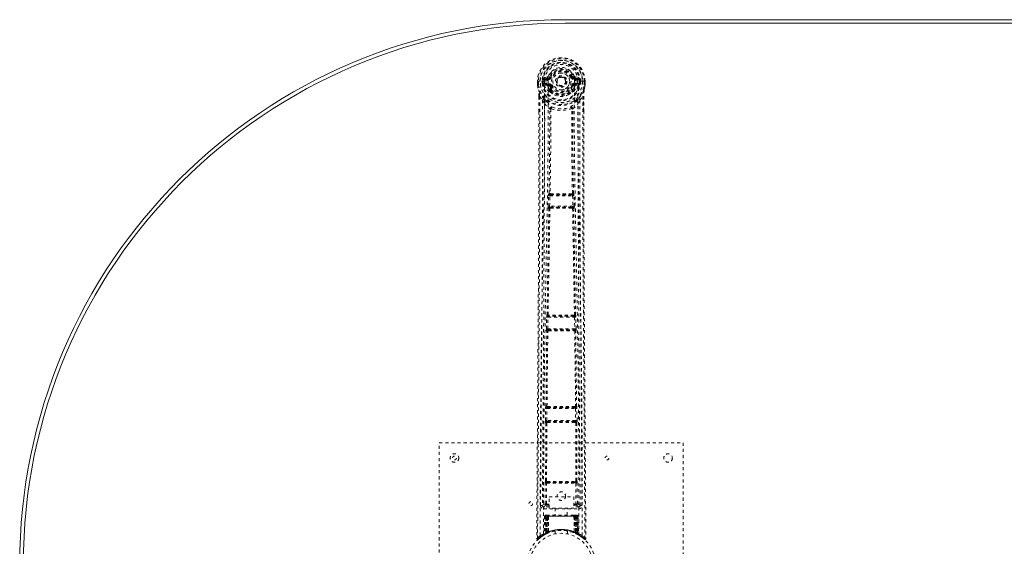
# Model space of a CAD drawing. Header units: inches. Extents: x 10.3 to 81.8, y 19.7 to 55.5.
# Tile 2 of 4: x 10.3 to 42.6, y 38.2 to 55.5. Entities that reach past the tile are written whole.
import ezdxf

# ---------------------------------------------------------------- set-up
doc = ezdxf.new("R2010")
doc.units = ezdxf.units.IN
doc.header["$MEASUREMENT"] = 0
doc.linetypes.add('SLD-Dashed', pattern=[0.075, 0.05, -0.025])
doc.linetypes.add('SLD-Solid', pattern=[0])

msp = doc.modelspace()

# ---------------------------------------------------------------- linework, layer by layer
at = {"color": 7, "linetype": 'SLD-Solid', "lineweight": 15}
for p, q in [((28.177, 55.462), (63.927, 55.462)), ((63.927, 55.344), (28.177, 55.344)), ((28.177, 55.344), (63.927, 55.344))]:
    msp.add_line(p, q, dxfattribs=at)
at = {"color": 7, "linetype": 'SLD-Dashed', "lineweight": 0}
for p, q in [((27.595, 53.587), (27.476, 53.563)), ((27.683, 53.591), (27.628, 53.614)), ((27.683, 53.591), (27.705, 53.582)), ((28.398, 53.582), (28.42, 53.591)), ((28.627, 53.563), (28.508, 53.587)), ((27.272, 53.442), (27.273, 53.324)), ((27.272, 53.441), (27.273, 53.324)), ((27.276, 53.441), (27.272, 53.441)), ((27.273, 53.324), (27.273, 53.32)), ((27.329, 53.441), (27.276, 53.441)), ((27.302, 53.441), (27.302, 53.324)), ((27.352, 53.441), (27.329, 53.441)), ((27.355, 53.441), (27.352, 53.441)), ((27.503, 53.441), (27.355, 53.441)), ((27.423, 53.368), (27.423, 53.441)), ((27.453, 53.369), (27.423, 53.368)), ((27.423, 53.368), (27.423, 53.368)), ((27.458, 53.441), (27.453, 53.441)), ((27.453, 53.441), (27.453, 53.37)), ((27.453, 53.369), (27.459, 53.35)), ((27.459, 53.364), (27.458, 53.441)), ((27.459, 53.35), (27.459, 53.364)), ((27.465, 53.326), (27.468, 53.323)), ((27.478, 53.312), (27.468, 53.323)), ((27.478, 53.312), (27.593, 53.291)), ((27.494, 53.375), (27.494, 53.345)), ((27.494, 53.375), (27.623, 53.375)), ((27.623, 53.32), (27.494, 53.345)), ((27.494, 53.345), (27.623, 53.345)), ((27.506, 53.527), (27.623, 53.548)), ((27.506, 53.527), (27.506, 53.497)), ((27.623, 53.527), (27.506, 53.527)), ((27.623, 53.497), (27.506, 53.497)), ((27.623, 53.548), (27.623, 53.527)), ((27.623, 53.497), (27.623, 53.527)), ((27.623, 53.375), (27.623, 53.345)), ((27.623, 53.32), (27.623, 53.345)), ((27.705, 53.291), (27.678, 53.279)), ((28.208, 53.436), (28.207, 53.421)), ((28.208, 53.445), (28.208, 53.436)), ((28.425, 53.279), (28.398, 53.291)), ((28.48, 53.548), (28.597, 53.527)), ((28.48, 53.548), (28.48, 53.527)), ((28.597, 53.527), (28.48, 53.527)), ((28.48, 53.497), (28.48, 53.527)), ((28.597, 53.497), (28.48, 53.497)), ((28.48, 53.375), (28.48, 53.345)), ((28.48, 53.375), (28.61, 53.375)), ((28.61, 53.345), (28.48, 53.32)), ((28.48, 53.32), (28.48, 53.345)), ((28.48, 53.345), (28.61, 53.345)), ((28.51, 53.291), (28.625, 53.312)), ((28.597, 53.497), (28.597, 53.527)), ((28.748, 53.441), (28.6, 53.441)), ((28.61, 53.345), (28.61, 53.375)), ((28.636, 53.323), (28.625, 53.312)), ((28.625, 53.312), (28.625, 53.312)), ((28.625, 53.312), (28.625, 53.312)), ((28.636, 53.323), (28.638, 53.326)), ((28.65, 53.369), (28.644, 53.35)), ((28.644, 53.35), (28.645, 53.364)), ((28.645, 53.441), (28.65, 53.441)), ((28.645, 53.364), (28.645, 53.441)), ((28.65, 53.369), (28.646, 53.344)), ((28.65, 53.37), (28.65, 53.441)), ((28.68, 53.368), (28.65, 53.369)), ((28.68, 53.441), (28.68, 53.369)), ((28.68, 53.369), (28.68, 53.368)), ((28.751, 53.441), (28.748, 53.441)), ((28.774, 53.441), (28.751, 53.441)), ((28.827, 53.441), (28.774, 53.441)), ((28.801, 53.324), (28.802, 53.441)), ((28.831, 53.441), (28.827, 53.441)), ((28.831, 53.441), (28.83, 53.324)), ((28.83, 53.32), (28.83, 53.324)), ((28.831, 53.324), (28.831, 53.442)), ((27.315, 52.943), (27.315, 52.452)), ((27.345, 52.942), (27.441, 52.827)), ((27.674, 53.133), (27.673, 53.163)), ((27.691, 53.089), (27.68, 53.107)), ((27.697, 53.167), (27.697, 53.137)), ((28.406, 53.137), (28.406, 53.167)), ((28.424, 53.107), (28.412, 53.089)), ((28.429, 53.133), (28.43, 53.163)), ((28.662, 52.827), (28.758, 52.942)), ((28.788, 52.943), (28.788, 52.477)), ((27.441, 52.827), (27.501, 52.715)), ((28.602, 52.715), (28.662, 52.827)), ((27.673, 52.538), (27.673, 52.538)), ((27.71, 52.536), (27.71, 52.535)), ((28.393, 52.535), (28.393, 52.536)), ((28.43, 52.538), (28.431, 52.538)), ((27.635, 49.687), (27.636, 49.715)), ((27.652, 49.763), (27.648, 49.762)), ((27.692, 49.715), (27.696, 49.716)), ((28.411, 49.715), (27.692, 49.715)), ((28.407, 49.716), (28.411, 49.715)), ((28.455, 49.762), (28.451, 49.763)), ((28.468, 49.687), (28.467, 49.715)), ((27.624, 49.344), (27.635, 49.687)), ((27.669, 49.343), (27.679, 49.685)), ((27.679, 49.685), (28.424, 49.685)), ((28.424, 49.685), (28.434, 49.343)), ((28.479, 49.344), (28.468, 49.687)), ((27.644, 49.265), (27.632, 49.27)), ((28.434, 49.343), (27.669, 49.343)), ((27.689, 49.309), (27.677, 49.313)), ((27.677, 49.313), (28.427, 49.313)), ((28.427, 49.313), (28.415, 49.309)), ((28.459, 49.265), (28.471, 49.27)), ((27.565, 45.325), (27.573, 45.706)), ((27.573, 45.706), (27.574, 45.734)), ((27.585, 45.782), (27.583, 45.781)), ((27.609, 45.324), (27.618, 45.705)), ((27.618, 45.705), (28.485, 45.705)), ((27.627, 45.735), (27.63, 45.736)), ((28.476, 45.735), (27.627, 45.735)), ((28.473, 45.736), (28.476, 45.735)), ((28.485, 45.705), (28.494, 45.324)), ((28.52, 45.781), (28.518, 45.782)), ((28.53, 45.706), (28.529, 45.734)), ((28.538, 45.325), (28.53, 45.706)), ((27.571, 45.25), (27.577, 45.247)), ((28.494, 45.324), (27.609, 45.324)), ((27.622, 45.291), (27.616, 45.294)), ((27.616, 45.294), (28.487, 45.294)), ((27.627, 45.262), (27.627, 45.262)), ((28.476, 45.262), (28.476, 45.262)), ((28.487, 45.294), (28.481, 45.291)), ((28.526, 45.247), (28.532, 45.25)), ((27.534, 42.315), (27.539, 42.714)), ((27.539, 42.714), (27.54, 42.742)), ((27.55, 42.79), (27.548, 42.789)), ((27.579, 42.315), (27.584, 42.713)), ((27.584, 42.713), (28.519, 42.713)), ((27.592, 42.743), (27.595, 42.744)), ((28.511, 42.743), (27.592, 42.743)), ((28.508, 42.744), (28.511, 42.743)), ((28.519, 42.713), (28.524, 42.315)), ((28.555, 42.789), (28.553, 42.79)), ((28.564, 42.714), (28.563, 42.742)), ((28.569, 42.315), (28.564, 42.714)), ((28.524, 42.315), (27.579, 42.315)), ((27.591, 42.283), (27.586, 42.285)), ((27.586, 42.285), (28.517, 42.285)), ((28.517, 42.285), (28.513, 42.283)), ((27.537, 40.333), (27.546, 42.238)), ((27.541, 42.24), (27.546, 42.238)), ((27.57, 40.334), (27.579, 42.239)), ((27.595, 42.253), (27.596, 42.253)), ((28.508, 42.253), (28.508, 42.253)), ((28.524, 42.239), (28.533, 40.334)), ((28.557, 42.238), (28.562, 42.24)), ((28.566, 40.333), (28.557, 42.238)), ((24.052, 33.587), (24.052, 41.587)), ((24.052, 41.587), (32.052, 41.587)), ((32.052, 41.587), (32.052, 33.587)), ((27.525, 39.584), (27.528, 40.258)), ((27.537, 40.333), (27.536, 40.332)), ((27.569, 39.584), (27.572, 40.257)), ((27.572, 40.257), (28.531, 40.257)), ((27.58, 40.287), (27.581, 40.288)), ((27.58, 40.287), (28.523, 40.287)), ((28.522, 40.288), (28.523, 40.287)), ((28.531, 40.257), (28.534, 39.584)), ((28.567, 40.332), (28.566, 40.333)), ((28.579, 39.584), (28.575, 40.258)), ((27.655, 39.817), (28.467, 39.817)), ((27.655, 39.445), (27.655, 39.817)), ((28.467, 39.817), (28.467, 39.445)), ((27.433, 39.531), (27.433, 39.529)), ((27.433, 39.529), (27.433, 39.519)), ((27.477, 39.481), (27.477, 39.421)), ((27.655, 39.481), (27.477, 39.481)), ((27.477, 39.421), (28.626, 39.421)), ((27.585, 39.569), (27.585, 39.539)), ((27.585, 39.569), (27.655, 39.569)), ((27.585, 39.539), (27.655, 39.539)), ((28.467, 39.445), (27.655, 39.445)), ((27.857, 39.445), (27.857, 39.212)), ((28.247, 39.212), (28.247, 39.445)), ((28.467, 39.569), (28.518, 39.569)), ((28.467, 39.539), (28.518, 39.539)), ((28.626, 39.481), (28.467, 39.481)), ((28.518, 39.569), (28.518, 39.539)), ((28.579, 39.584), (28.534, 39.584)), ((28.626, 39.421), (28.626, 39.481)), ((28.67, 39.529), (28.671, 39.531)), ((28.67, 39.519), (28.67, 39.529)), ((27.505, 39.183), (27.484, 38.577)), ((27.518, 39.183), (27.497, 38.585)), ((27.518, 39.183), (27.505, 39.183)), ((27.537, 39.183), (27.516, 38.596)), ((27.539, 39.187), (27.517, 38.593)), ((27.603, 39.183), (27.537, 39.183)), ((27.544, 39.183), (27.543, 38.626)), ((27.544, 39.183), (28.559, 39.183)), ((27.545, 38.627), (27.544, 39.183)), ((27.558, 39.212), (27.548, 39.212)), ((27.557, 39.183), (27.557, 38.632)), ((27.558, 39.21), (27.558, 39.183)), ((28.546, 39.183), (27.558, 39.183)), ((27.621, 39.212), (27.567, 39.212)), ((27.576, 38.641), (27.576, 39.183)), ((27.576, 39.183), (28.527, 39.183)), ((27.584, 38.631), (27.603, 39.183)), ((27.605, 39.183), (27.586, 38.632)), ((27.603, 39.183), (27.605, 39.183)), ((27.627, 38.659), (27.633, 39.183)), ((27.635, 39.183), (27.631, 38.661)), ((27.635, 39.183), (27.633, 39.183)), ((27.642, 39.212), (27.635, 39.212)), ((28.468, 39.183), (27.635, 39.183)), ((28.461, 39.212), (27.642, 39.212)), ((28.468, 39.212), (28.461, 39.212)), ((28.473, 38.661), (28.468, 39.183)), ((28.471, 39.183), (28.468, 39.183)), ((28.471, 39.183), (28.476, 38.659)), ((28.537, 39.212), (28.482, 39.212)), ((28.517, 38.632), (28.498, 39.183)), ((28.498, 39.183), (28.5, 39.183)), ((28.5, 39.183), (28.519, 38.631)), ((28.566, 39.183), (28.5, 39.183)), ((28.527, 39.183), (28.528, 38.641)), ((28.527, 39.183), (28.527, 39.183)), ((28.555, 39.212), (28.545, 39.212)), ((28.546, 39.183), (28.546, 38.632)), ((28.559, 39.183), (28.558, 38.627)), ((28.56, 38.626), (28.559, 39.183)), ((28.566, 39.212), (28.566, 39.212)), ((28.587, 38.593), (28.566, 39.187)), ((28.566, 39.183), (28.587, 38.596)), ((28.571, 39.211), (28.568, 39.212)), ((28.585, 39.183), (28.606, 38.585)), ((28.598, 39.183), (28.585, 39.183)), ((28.598, 39.183), (28.619, 38.577)), ((27.245, 38.445), (27.275, 38.445)), ((27.295, 38.423), (27.396, 38.504)), ((27.405, 38.511), (27.508, 38.574)), ((27.469, 38.553), (27.483, 38.561)), ((27.484, 38.577), (27.497, 38.585)), ((27.501, 38.571), (27.567, 38.605)), ((27.516, 38.596), (27.584, 38.631)), ((27.556, 38.6), (27.543, 38.626)), ((27.558, 38.601), (27.545, 38.627)), ((27.567, 38.605), (27.569, 38.606)), ((27.572, 38.607), (27.569, 38.606)), ((27.586, 38.632), (27.584, 38.631)), ((27.587, 38.615), (27.589, 38.615)), ((27.627, 38.659), (27.631, 38.661)), ((27.629, 38.633), (27.634, 38.635)), ((27.852, 38.695), (27.852, 38.598)), ((28.252, 38.598), (28.252, 38.695)), ((28.469, 38.635), (28.473, 38.633)), ((28.473, 38.661), (28.476, 38.659)), ((28.514, 38.615), (28.516, 38.615)), ((28.519, 38.631), (28.517, 38.632)), ((28.519, 38.631), (28.587, 38.596)), ((28.546, 38.632), (28.534, 38.606)), ((28.534, 38.606), (28.536, 38.605)), ((28.536, 38.605), (28.602, 38.571)), ((28.558, 38.627), (28.545, 38.601)), ((28.56, 38.626), (28.547, 38.6)), ((28.606, 38.585), (28.619, 38.577)), ((28.615, 38.565), (28.628, 38.557)), ((28.62, 38.561), (28.634, 38.553))]:
    msp.add_line(p, q, dxfattribs=at)
at = {"color": 7, "linetype": 'SLD-Dashed', "lineweight": 0, "flags": 128}
for points in [[(27.621, 53.465), (27.627, 53.544), (27.65, 53.621), (27.69, 53.691), (27.745, 53.752), (27.811, 53.802), (27.886, 53.838), (27.967, 53.861), (28.052, 53.868), (28.136, 53.861), (28.217, 53.838), (28.292, 53.802), (28.359, 53.752), (28.413, 53.691), (28.453, 53.621), (28.476, 53.544), (28.482, 53.465)], [(27.732, 53.57), (27.727, 53.572), (27.722, 53.574), (27.717, 53.576), (27.713, 53.578), (27.71, 53.58), (27.707, 53.581), (27.706, 53.581), (27.705, 53.582)], [(28.371, 53.57), (28.376, 53.572), (28.381, 53.574), (28.386, 53.576), (28.39, 53.578), (28.393, 53.58), (28.396, 53.581), (28.398, 53.581), (28.398, 53.582)], [(27.272, 53.441), (27.272, 53.441), (27.273, 53.441), (27.275, 53.441), (27.279, 53.441), (27.283, 53.441), (27.289, 53.441), (27.295, 53.441), (27.302, 53.441)], [(27.302, 53.324), (27.296, 53.324), (27.29, 53.324), (27.284, 53.324), (27.28, 53.324), (27.276, 53.324), (27.273, 53.324), (27.272, 53.324), (27.273, 53.324)], [(27.273, 53.324), (27.285, 53.231), (27.301, 53.156)], [(27.273, 53.32), (27.274, 53.32), (27.276, 53.32), (27.279, 53.321), (27.282, 53.321), (27.287, 53.322), (27.292, 53.323), (27.297, 53.324), (27.302, 53.324)], [(27.273, 53.32), (27.285, 53.233), (27.303, 53.146)], [(27.363, 38.539), (27.365, 40.635), (27.376, 42.729), (27.398, 44.822), (27.431, 46.912), (27.454, 48.224), (27.478, 49.533), (27.498, 50.84), (27.508, 52.143), (27.504, 53.441)], [(27.453, 53.369), (27.453, 53.369), (27.453, 53.369)], [(27.459, 53.364), (27.475, 53.372), (27.494, 53.375)], [(27.506, 53.497), (27.483, 53.502), (27.463, 53.515)], [(27.472, 38.595), (27.473, 40.461), (27.483, 42.327), (27.502, 44.192), (27.53, 46.055), (27.557, 47.544), (27.586, 49.03), (27.612, 50.513), (27.626, 51.992), (27.621, 53.465)], [(27.621, 53.268), (27.607, 53.285), (27.593, 53.291)], [(27.673, 53.163), (27.646, 53.209), (27.621, 53.268)], [(27.732, 53.302), (27.727, 53.3), (27.722, 53.298), (27.717, 53.296), (27.713, 53.294), (27.71, 53.293), (27.707, 53.292), (27.706, 53.291), (27.705, 53.291)], [(28.371, 53.302), (28.376, 53.3), (28.381, 53.298), (28.386, 53.296), (28.39, 53.294), (28.393, 53.293), (28.396, 53.292), (28.398, 53.291), (28.398, 53.291)], [(28.377, 53.18), (28.402, 53.224), (28.425, 53.279)], [(28.43, 53.163), (28.457, 53.209), (28.482, 53.268)], [(28.482, 53.465), (28.477, 51.992), (28.492, 50.513), (28.517, 49.03), (28.546, 47.544), (28.574, 46.055), (28.602, 44.192), (28.62, 42.327), (28.63, 40.461), (28.631, 38.595)], [(28.482, 53.268), (28.496, 53.285), (28.51, 53.291)], [(28.74, 38.539), (28.738, 40.635), (28.727, 42.729), (28.705, 44.822), (28.672, 46.912), (28.649, 48.224), (28.625, 49.533), (28.606, 50.84), (28.595, 52.143), (28.599, 53.441)], [(28.64, 53.515), (28.62, 53.502), (28.597, 53.497)], [(28.61, 53.375), (28.628, 53.372), (28.645, 53.364)], [(28.65, 53.441), (28.654, 53.441), (28.661, 53.441), (28.67, 53.441), (28.68, 53.441)], [(28.65, 53.369), (28.65, 53.369), (28.65, 53.369)], [(28.8, 53.146), (28.817, 53.223), (28.83, 53.32)], [(28.83, 53.324), (28.831, 53.324), (28.83, 53.324), (28.827, 53.324), (28.824, 53.324), (28.819, 53.324), (28.813, 53.324), (28.807, 53.324), (28.801, 53.324)], [(28.83, 53.32), (28.829, 53.32), (28.827, 53.32), (28.825, 53.321), (28.821, 53.321), (28.816, 53.322), (28.812, 53.323), (28.806, 53.324), (28.801, 53.324)], [(28.802, 53.441), (28.808, 53.441), (28.814, 53.441), (28.82, 53.441), (28.824, 53.441), (28.828, 53.441), (28.83, 53.441), (28.831, 53.441), (28.831, 53.441)], [(28.83, 53.324), (28.818, 53.231), (28.802, 53.156)], [(27.345, 52.942), (27.347, 52.248), (27.348, 51.52), (27.347, 50.759), (27.346, 49.964), (27.344, 49.18), (27.341, 48.511), (27.338, 47.878), (27.335, 47.204), (27.331, 46.49), (27.33, 46.295), (27.328, 46.097), (27.327, 45.896), (27.326, 45.693), (27.325, 45.577), (27.323, 45.332), (27.322, 45.063), (27.319, 44.631), (27.315, 44.15), (27.312, 43.619), (27.307, 43.039), (27.305, 42.649), (27.302, 42.239), (27.299, 41.833), (27.296, 41.451), (27.293, 41.084), (27.289, 40.464), (27.285, 39.89), (27.281, 39.362), (27.278, 38.881), (27.275, 38.445)], [(27.301, 53.156), (27.301, 53.151), (27.303, 53.146)], [(27.483, 52.867), (27.383, 52.991), (27.303, 53.146)], [(27.315, 52.943), (27.315, 52.943), (27.316, 52.943), (27.319, 52.943), (27.322, 52.942), (27.326, 52.942), (27.332, 52.942), (27.338, 52.942), (27.345, 52.942)], [(27.317, 52.943), (27.318, 52.662), (27.318, 52.451)], [(27.691, 53.089), (27.768, 53.027), (27.82, 52.999)], [(28.283, 52.998), (28.336, 53.027), (28.412, 53.089)], [(28.62, 52.867), (28.72, 52.991), (28.8, 53.146)], [(28.758, 52.942), (28.756, 52.093), (28.755, 51.203), (28.756, 50.274), (28.759, 49.308), (28.762, 48.517), (28.765, 47.887), (28.768, 47.213), (28.772, 46.496), (28.774, 46.299), (28.775, 46.1), (28.776, 45.897), (28.777, 45.693), (28.778, 45.575), (28.78, 45.326), (28.782, 45.054), (28.784, 44.62), (28.788, 44.138), (28.792, 43.609), (28.796, 43.031), (28.798, 42.644), (28.801, 42.237), (28.805, 41.79), (28.808, 41.347), (28.811, 40.931), (28.814, 40.441), (28.818, 39.996), (28.82, 39.596), (28.823, 39.241), (28.825, 38.93), (28.827, 38.665), (28.829, 38.445)], [(28.758, 52.942), (28.765, 52.942), (28.771, 52.942), (28.777, 52.942), (28.781, 52.942), (28.784, 52.943), (28.787, 52.943), (28.788, 52.943), (28.788, 52.943)], [(28.785, 52.477), (28.785, 52.66), (28.786, 52.943)], [(28.8, 53.146), (28.802, 53.151), (28.802, 53.156)], [(27.441, 52.827), (27.442, 51.599), (27.44, 50.368), (27.436, 49.124), (27.43, 47.864), (27.423, 46.65), (27.415, 45.436), (27.414, 45.263), (27.412, 45.086), (27.411, 44.903), (27.41, 44.716), (27.408, 44.524), (27.407, 44.398), (27.406, 44.183), (27.404, 43.941), (27.402, 43.671), (27.4, 43.352), (27.397, 43.001), (27.395, 42.619), (27.392, 42.262), (27.39, 41.943), (27.388, 41.68), (27.386, 41.452), (27.385, 41.257), (27.384, 41.166), (27.383, 41.032), (27.382, 40.899), (27.381, 40.767), (27.38, 40.637), (27.376, 40.069), (27.372, 39.527)], [(27.501, 52.715), (27.497, 49.419), (27.479, 46.122), (27.456, 42.824), (27.432, 39.527)], [(27.501, 52.715), (27.58, 52.621), (27.673, 52.538)], [(27.579, 52.779), (27.588, 52.771), (27.594, 52.764)], [(28.431, 52.538), (28.523, 52.621), (28.602, 52.715)], [(28.509, 52.764), (28.515, 52.771), (28.524, 52.779)], [(28.671, 39.527), (28.647, 42.824), (28.624, 46.122), (28.606, 49.419), (28.602, 52.715)], [(28.731, 39.527), (28.726, 40.155), (28.722, 40.817), (28.72, 41.086), (28.718, 41.293), (28.717, 41.485), (28.715, 41.707), (28.713, 41.966), (28.711, 42.257), (28.709, 42.58), (28.706, 42.93), (28.704, 43.256), (28.702, 43.555), (28.7, 43.829), (28.696, 44.4), (28.691, 45.056), (28.686, 45.713), (28.682, 46.332), (28.678, 47.012), (28.671, 48.163), (28.666, 49.328), (28.662, 50.509), (28.661, 51.671), (28.662, 52.827)], [(27.315, 52.452), (27.314, 49.319), (27.296, 45.695), (27.271, 42.07), (27.245, 38.445)], [(27.652, 49.763), (27.669, 51.148), (27.675, 52.53)], [(27.72, 52.546), (27.716, 52.555), (27.709, 52.562), (27.701, 52.566), (27.693, 52.567), (27.685, 52.564), (27.679, 52.558), (27.675, 52.549), (27.673, 52.538)], [(27.71, 52.535), (27.705, 51.153), (27.687, 49.767)], [(27.72, 52.546), (27.714, 52.542), (27.711, 52.539), (27.71, 52.537), (27.71, 52.536)], [(28.43, 52.538), (28.428, 52.549), (28.424, 52.558), (28.418, 52.564), (28.41, 52.567), (28.402, 52.566), (28.394, 52.562), (28.387, 52.555), (28.383, 52.546)], [(28.393, 52.536), (28.393, 52.537), (28.392, 52.539), (28.389, 52.542), (28.383, 52.546)], [(28.416, 49.767), (28.398, 51.153), (28.393, 52.535)], [(28.451, 49.763), (28.434, 51.148), (28.428, 52.53)], [(28.788, 52.477), (28.789, 49.319), (28.807, 45.695), (28.833, 42.07), (28.859, 38.445)], [(27.687, 49.767), (27.678, 49.761), (27.671, 49.754), (27.667, 49.745), (27.667, 49.737), (27.67, 49.729), (27.677, 49.722), (27.686, 49.718), (27.696, 49.716)], [(27.692, 49.715), (27.692, 49.715), (27.692, 49.715), (27.692, 49.715), (27.69, 49.714), (27.688, 49.713), (27.684, 49.706), (27.681, 49.697), (27.68, 49.691), (27.679, 49.685)], [(28.407, 49.716), (28.417, 49.718), (28.426, 49.722), (28.433, 49.729), (28.436, 49.737), (28.436, 49.745), (28.432, 49.754), (28.425, 49.761), (28.416, 49.767)], [(28.424, 49.685), (28.423, 49.691), (28.422, 49.697), (28.419, 49.706), (28.415, 49.713), (28.411, 49.715), (28.411, 49.715), (28.411, 49.715)], [(27.635, 49.687), (27.637, 49.686), (27.64, 49.686), (27.644, 49.686), (27.65, 49.686), (27.656, 49.686), (27.664, 49.686), (27.671, 49.685), (27.679, 49.685)], [(28.424, 49.685), (28.432, 49.685), (28.44, 49.686), (28.447, 49.686), (28.453, 49.686), (28.459, 49.686), (28.463, 49.686), (28.467, 49.686), (28.468, 49.687)], [(27.585, 45.782), (27.614, 47.525), (27.644, 49.265)], [(27.619, 45.784), (27.649, 47.528), (27.679, 49.269)], [(27.624, 49.344), (27.626, 49.344), (27.629, 49.344), (27.634, 49.344), (27.639, 49.344), (27.646, 49.344), (27.653, 49.344), (27.661, 49.343), (27.669, 49.343)], [(27.689, 49.309), (27.679, 49.308), (27.671, 49.304), (27.665, 49.299), (27.662, 49.293), (27.662, 49.286), (27.666, 49.279), (27.671, 49.273), (27.679, 49.269)], [(27.669, 49.343), (27.668, 49.337), (27.669, 49.332), (27.669, 49.327), (27.67, 49.322), (27.673, 49.316), (27.677, 49.313)], [(28.424, 49.269), (28.432, 49.273), (28.438, 49.279), (28.441, 49.286), (28.441, 49.293), (28.438, 49.299), (28.432, 49.304), (28.424, 49.308), (28.415, 49.309)], [(28.424, 49.269), (28.455, 47.528), (28.484, 45.784)], [(28.427, 49.313), (28.43, 49.316), (28.433, 49.322), (28.434, 49.327), (28.435, 49.332), (28.435, 49.337), (28.434, 49.343)], [(28.434, 49.343), (28.442, 49.343), (28.45, 49.344), (28.457, 49.344), (28.464, 49.344), (28.469, 49.344), (28.474, 49.344), (28.477, 49.344), (28.479, 49.344)], [(28.518, 45.782), (28.489, 47.525), (28.459, 49.265)], [(27.573, 45.706), (27.575, 45.706), (27.578, 45.706), (27.582, 45.705), (27.588, 45.705), (27.594, 45.705), (27.602, 45.705), (27.609, 45.705), (27.618, 45.705)], [(27.619, 45.784), (27.61, 45.779), (27.604, 45.771), (27.6, 45.763), (27.6, 45.755), (27.604, 45.747), (27.61, 45.741), (27.619, 45.737), (27.63, 45.736)], [(28.473, 45.736), (28.484, 45.737), (28.493, 45.741), (28.499, 45.747), (28.503, 45.755), (28.503, 45.763), (28.499, 45.771), (28.493, 45.779), (28.484, 45.784)], [(28.485, 45.705), (28.484, 45.716), (28.482, 45.725), (28.479, 45.732), (28.476, 45.735), (28.476, 45.735)], [(28.485, 45.705), (28.501, 45.705), (28.516, 45.705), (28.526, 45.706), (28.53, 45.706)], [(27.55, 42.79), (27.562, 44.019), (27.577, 45.247)], [(27.565, 45.325), (27.566, 45.324), (27.569, 45.324), (27.574, 45.324), (27.579, 45.324), (27.586, 45.324), (27.593, 45.324), (27.601, 45.324), (27.609, 45.324)], [(27.583, 42.791), (27.595, 44.02), (27.611, 45.249)], [(27.622, 45.291), (27.612, 45.289), (27.604, 45.286), (27.598, 45.281), (27.594, 45.274), (27.594, 45.267), (27.597, 45.26), (27.603, 45.253), (27.611, 45.249)], [(28.492, 45.249), (28.5, 45.253), (28.506, 45.26), (28.509, 45.267), (28.509, 45.274), (28.505, 45.281), (28.499, 45.286), (28.491, 45.289), (28.481, 45.291)], [(28.492, 45.249), (28.508, 44.02), (28.52, 42.791)], [(28.494, 45.324), (28.502, 45.324), (28.51, 45.324), (28.517, 45.324), (28.524, 45.324), (28.529, 45.324), (28.534, 45.324), (28.537, 45.324), (28.538, 45.325)], [(28.553, 42.79), (28.541, 44.019), (28.526, 45.247)], [(27.539, 42.714), (27.541, 42.714), (27.544, 42.714), (27.548, 42.714), (27.554, 42.714), (27.56, 42.714), (27.568, 42.714), (27.576, 42.714), (27.584, 42.713)], [(27.583, 42.791), (27.574, 42.786), (27.568, 42.779), (27.565, 42.771), (27.565, 42.763), (27.569, 42.756), (27.576, 42.75), (27.584, 42.746), (27.595, 42.744)], [(28.508, 42.744), (28.519, 42.746), (28.528, 42.75), (28.534, 42.756), (28.538, 42.763), (28.538, 42.771), (28.535, 42.779), (28.529, 42.786), (28.52, 42.791)], [(28.519, 42.713), (28.535, 42.714), (28.549, 42.714), (28.56, 42.714), (28.564, 42.714)], [(27.534, 42.315), (27.536, 42.315), (27.539, 42.315), (27.543, 42.315), (27.549, 42.315), (27.556, 42.315), (27.563, 42.315), (27.571, 42.315), (27.579, 42.315)], [(27.591, 42.283), (27.581, 42.281), (27.572, 42.278), (27.566, 42.272), (27.563, 42.266), (27.562, 42.258), (27.565, 42.251), (27.571, 42.244), (27.579, 42.239)], [(28.524, 42.239), (28.532, 42.244), (28.538, 42.251), (28.541, 42.258), (28.541, 42.266), (28.537, 42.272), (28.531, 42.278), (28.522, 42.281), (28.513, 42.283)], [(28.524, 42.315), (28.532, 42.315), (28.54, 42.315), (28.548, 42.315), (28.554, 42.315), (28.56, 42.315), (28.564, 42.315), (28.567, 42.315), (28.569, 42.315)], [(27.528, 40.258), (27.529, 40.258), (27.532, 40.258), (27.537, 40.258), (27.542, 40.258), (27.549, 40.258), (27.556, 40.258), (27.564, 40.257), (27.572, 40.257)], [(27.57, 40.334), (27.562, 40.329), (27.555, 40.322), (27.552, 40.314), (27.553, 40.306), (27.556, 40.299), (27.563, 40.293), (27.571, 40.289), (27.581, 40.288)], [(27.588, 40.319), (27.818, 40.319), (28.052, 40.319), (28.285, 40.319), (28.515, 40.319)], [(27.595, 40.289), (27.706, 40.289), (27.819, 40.289), (27.932, 40.289), (28.045, 40.289), (28.173, 40.289), (28.299, 40.289), (28.408, 40.289), (28.508, 40.289)], [(28.522, 40.288), (28.532, 40.289), (28.541, 40.293), (28.547, 40.299), (28.551, 40.306), (28.551, 40.314), (28.548, 40.322), (28.542, 40.329), (28.533, 40.334)], [(28.531, 40.257), (28.539, 40.257), (28.547, 40.258), (28.554, 40.258), (28.561, 40.258), (28.566, 40.258), (28.571, 40.258), (28.574, 40.258), (28.575, 40.258)], [(27.525, 39.584), (27.455, 39.555), (27.435, 39.53)], [(27.477, 39.481), (27.5, 39.51), (27.569, 39.539)], [(27.525, 39.584), (27.526, 39.584), (27.529, 39.584), (27.534, 39.584), (27.539, 39.584), (27.546, 39.584), (27.553, 39.584), (27.561, 39.584), (27.569, 39.584)], [(27.569, 39.584), (27.558, 39.581), (27.549, 39.575), (27.543, 39.568), (27.541, 39.559), (27.543, 39.551), (27.549, 39.545), (27.558, 39.54), (27.569, 39.539)], [(28.534, 39.539), (28.545, 39.54), (28.554, 39.545), (28.56, 39.551), (28.562, 39.559), (28.56, 39.568), (28.554, 39.575), (28.545, 39.581), (28.534, 39.584)], [(28.534, 39.539), (28.603, 39.51), (28.626, 39.481)], [(28.671, 39.527), (28.648, 39.555), (28.579, 39.584)], [(27.505, 39.183), (27.508, 39.183), (27.516, 39.183), (27.529, 39.183), (27.544, 39.183)], [(27.557, 39.183), (27.543, 39.183), (27.53, 39.183), (27.522, 39.183), (27.518, 39.183)], [(27.538, 39.191), (27.537, 39.189), (27.537, 39.183)], [(27.537, 39.183), (27.537, 39.183), (27.539, 39.183), (27.542, 39.183), (27.547, 39.183), (27.553, 39.183), (27.56, 39.183), (27.568, 39.183), (27.576, 39.183)], [(27.633, 39.183), (27.622, 39.183), (27.614, 39.183), (27.608, 39.183), (27.605, 39.183)], [(27.633, 39.183), (27.633, 39.189), (27.633, 39.194), (27.634, 39.199), (27.635, 39.204), (27.637, 39.207), (27.638, 39.21), (27.64, 39.212), (27.642, 39.212)], [(28.461, 39.212), (28.463, 39.212), (28.465, 39.21), (28.466, 39.207), (28.468, 39.204), (28.469, 39.199), (28.47, 39.194), (28.47, 39.189), (28.471, 39.183)], [(28.498, 39.183), (28.495, 39.183), (28.489, 39.183), (28.481, 39.183), (28.471, 39.183)], [(28.527, 39.183), (28.535, 39.183), (28.543, 39.183), (28.55, 39.183), (28.556, 39.183), (28.561, 39.183), (28.564, 39.183), (28.566, 39.183), (28.566, 39.183)], [(28.585, 39.183), (28.581, 39.183), (28.573, 39.183), (28.56, 39.183), (28.546, 39.183)], [(28.559, 39.183), (28.574, 39.183), (28.587, 39.183), (28.595, 39.183), (28.598, 39.183)], [(27.54, 38.592), (27.548, 38.597), (27.555, 38.602)], [(27.629, 38.633), (27.631, 38.634), (27.631, 38.635), (27.632, 38.638), (27.632, 38.641), (27.631, 38.645), (27.63, 38.65), (27.629, 38.654), (27.627, 38.659)], [(27.814, 38.688), (27.835, 38.694), (27.837, 38.694)], [(28.473, 38.633), (28.472, 38.634), (28.472, 38.636), (28.471, 38.638), (28.471, 38.641), (28.472, 38.645), (28.473, 38.65), (28.474, 38.655), (28.476, 38.659)], [(28.548, 38.602), (28.555, 38.597), (28.563, 38.592)], [(28.598, 38.574), (28.604, 38.573), (28.609, 38.577), (28.614, 38.582)], [(28.81, 38.425), (28.817, 38.422), (28.825, 38.419), (28.833, 38.419), (28.841, 38.42), (28.848, 38.423), (28.853, 38.429), (28.857, 38.435), (28.858, 38.443)], [(28.859, 38.445), (28.858, 38.446), (28.856, 38.446), (28.85, 38.445), (28.84, 38.445), (28.834, 38.445), (28.829, 38.445)]]:
    msp.add_lwpolyline(points, dxfattribs=at)
at = {"color": 7, "linetype": 'SLD-Dashed', "lineweight": 0}
for centre, radius in [((28.052, 53.436), 0.7), ((28.052, 53.436), 0.69), ((28.052, 53.436), 0.623), ((28.052, 53.436), 0.32), ((28.052, 53.436), 0.275), ((28.052, 53.436), 0.188), ((28.052, 53.436), 0.157), ((28.052, 53.436), 0.142), ((28.052, 53.436), 0.139), ((28.052, 53.436), 0.138), ((24.552, 41.087), 0.14), ((24.552, 41.087), 0.0625), ((29.552, 41.087), 0.0625), ((31.552, 41.087), 0.14), ((28.052, 39.837), 0.14), ((27.052, 39.587), 0.0625), ((28.052, 37.587), 1.125), ((28.052, 37.587), 1.03)]:
    msp.add_circle(centre, radius, dxfattribs=at)
at = {"color": 7, "linetype": 'SLD-Solid', "lineweight": 15}
for radius in [17.875, 17.757, 17.757]:
    msp.add_arc((28.177, 37.587), radius, 90, 270, dxfattribs=at)
at = {"color": 7, "linetype": 'SLD-Dashed', "lineweight": 0}
for centre, radius, start, end in [((28.052, 53.436), 0.78, 0.3688, 179.6312), ((28.052, 53.436), 0.78, 0, 179.6393), ((28.052, 53.436), 0.75, 0.365, 179.635), ((28.052, 53.436), 0.629, 0.4518, 179.5482), ((28.052, 53.436), 0.599, 0.4517, 179.5483), ((28.052, 53.445), 0.548, 359.5912, 180.4088), ((28.052, 53.436), 0.459, 22.774, 157.226), ((27.624, 53.578), 0.0301, 162.3424, 268.5816), ((27.586, 53.631), 0.0455, 281.3681, 337.4601), ((27.617, 53.619), 0.0714, 274.7436, 337.1407), ((27.623, 53.616), 0.089, 270, 337.226), ((27.623, 53.616), 0.119, 269.9995, 337.2265), ((28.052, 53.436), 0.4, 22.774, 157.226), ((28.052, 53.436), 0.376, 22.774, 157.226), ((28.052, 53.436), 0.346, 22.7741, 157.2259), ((28.052, 53.436), 0.275, 90, 270), ((28.052, 53.436), 0.275, 270, 90), ((28.48, 53.616), 0.119, 202.7735, 270.0005), ((28.48, 53.616), 0.089, 202.774, 270), ((28.885, 52.561), 1.13, 111.2702, 114.2791), ((28.486, 53.619), 0.0714, 202.8809, 265.2361), ((28.517, 53.631), 0.0454, 202.4615, 258.7143), ((28.48, 53.578), 0.0301, 271.4549, 17.6211), ((27.302, 53.324), 0.03, 180.3597, 185.4274), ((28.052, 53.436), 0.787, 188.4818, 351.5182), ((28.052, 53.436), 0.758, 188.4817, 351.5183), ((27.444, 54.255), 0.814, 268.5053, 270.5918), ((28.052, 53.436), 0.632, 186.2254, 353.7746), ((28.052, 53.436), 0.602, 186.4272, 349.3929), ((28.052, 53.436), 0.593, 172.3909, 179.5504), ((27.536, 53.357), 0.0769, 185.3505, 203.2135), ((27.668, 53.487), 0.206, 158.3466, 172.337), ((27.493, 53.315), 0.0305, 89.0161, 157.2867), ((27.914, 53.526), 0.491, 204.4628, 242.9725), ((27.505, 53.557), 0.0299, 167.8932, 271.9508), ((27.856, 53.53), 0.436, 209.92, 245.3113), ((27.618, 53.184), 0.281, 89.3581, 113.9462), ((27.623, 53.29), 0.0299, 91.0363, 179.1283), ((27.651, 53.263), 0.031, 31.812, 169.9488), ((27.623, 53.256), 0.119, 22.7735, 90.0005), ((27.623, 53.256), 0.089, 22.774, 90), ((27.617, 53.256), 0.0651, 21.3233, 85.0715), ((28.117, 53.432), 0.465, 199.2237, 212.8245), ((28.052, 53.436), 0.376, 202.774, 337.226), ((28.052, 53.436), 0.346, 202.7741, 337.2259), ((28.052, 53.436), 0.157, 245.086, 290.1115), ((28.48, 53.256), 0.119, 89.9995, 157.2265), ((28.48, 53.256), 0.089, 90, 157.226), ((28.19, 53.525), 0.489, 296.9333, 335.6187), ((28.486, 53.256), 0.0651, 94.9301, 158.6727), ((28.452, 53.263), 0.031, 10.044, 148.1968), ((28.247, 53.53), 0.437, 294.7131, 330.0432), ((28.48, 53.29), 0.0299, 0.9282, 88.9027), ((28.482, 53.17), 0.295, 66.6387, 90.0566), ((28.598, 53.557), 0.0299, 268.0451, 12.1109), ((28.61, 53.315), 0.0305, 22.7107, 90.9822), ((28.436, 53.487), 0.206, 7.6674, 21.6542), ((28.538, 53.364), 0.107, 339.3356, 352.1005), ((28.052, 53.436), 0.593, 0.4496, 7.6091), ((26.103, 52.97), 1.213, 358.7187, 8.8293), ((23.643, 52.285), 3.76, 10.0613, 13.2273), ((27.704, 53.159), 0.0305, 42.6554, 174.2921), ((27.695, 53.108), 0.0583, 88.1981, 111.6915), ((27.717, 53.129), 0.044, 174.8484, 210.5481), ((27.695, 53.079), 0.0585, 88.1884, 111.6172), ((27.732, 53.082), 0.0414, 126.9635, 169.7924), ((27.727, 53.14), 0.0406, 91.2109, 138.2174), ((28.052, 53.447), 0.452, 218.313, 321.6874), ((27.729, 53.138), 0.0322, 181.2478, 226.7846), ((28.052, 53.471), 0.496, 225.9955, 314.0045), ((28.052, 53.43), 0.41, 217.5694, 322.4306), ((28.052, 53.416), 0.477, 240.9733, 299.0079), ((28.399, 53.159), 0.0305, 5.7086, 137.344), ((28.376, 53.14), 0.0406, 41.7725, 88.7957), ((28.374, 53.138), 0.0322, 313.2154, 358.7522), ((28.37, 53.081), 0.0423, 10.7028, 52.5413), ((28.408, 53.108), 0.0583, 68.3174, 91.795), ((28.408, 53.079), 0.0585, 68.3855, 91.8088), ((28.386, 53.129), 0.044, 329.5616, 5.1434), ((32.461, 52.285), 3.76, 166.7729, 169.9384), ((29.999, 52.97), 1.211, 171.1623, 181.2859), ((28.041, 52.242), 0.838, 131.7262, 135.726), ((29.024, 54.441), 2.202, 225.6143, 228.9914), ((27.561, 52.713), 0.0608, 58.0487, 177.7534), ((28.318, 53.272), 0.884, 215.0165, 230.1606), ((27.785, 53.272), 0.885, 309.8458, 324.9799), ((28.542, 52.713), 0.0608, 2.2677, 121.929), ((27.081, 54.439), 2.2, 311.0058, 314.3871), ((28.061, 52.241), 0.839, 44.2785, 48.2725), ((27.733, 52.535), 0.0608, 72.7824, 176.5556), ((27.662, 52.531), 0.0129, 353.7478, 34.0463), ((27.706, 52.444), 0.0911, 87.6197, 110.3338), ((27.801, 52.526), 0.0829, 126.7458, 166.3282), ((28.051, 53.452), 0.965, 249.9315, 290.088), ((28.052, 53.381), 0.843, 249.1445, 290.8602), ((28.37, 52.535), 0.0608, 3.4455, 107.2165), ((28.302, 52.526), 0.0829, 13.6633, 53.2586), ((28.397, 52.444), 0.0911, 69.6648, 92.3794), ((28.442, 52.531), 0.0139, 147.4219, 184.7547), ((27.721, 49.719), 0.0844, 149.4098, 182.7376), ((27.693, 49.76), 0.0451, 178.3801, 269.1267), ((27.681, 49.661), 0.106, 86.4211, 105.8506), ((27.697, 49.762), 0.0451, 178.3445, 269.1161), ((27.708, 49.773), 0.0218, 195.9682, 264.9537), ((27.711, 49.619), 0.0989, 89.1393, 98.2785), ((28.052, 16.113), 33.64, 89.4122, 90.5879), ((27.762, 49.743), 0.0557, 171.8692, 207.4038), ((28.052, 15.971), 33.748, 89.4237, 90.5763), ((28.342, 49.743), 0.0557, 332.5971, 8.1276), ((28.392, 49.61), 0.108, 82.1023, 90.4821), ((28.394, 49.773), 0.0225, 276.3204, 342.8106), ((28.406, 49.762), 0.0451, 270.88, 1.6595), ((28.41, 49.76), 0.0451, 270.8703, 1.626), ((28.422, 49.661), 0.106, 74.1507, 93.5757), ((28.382, 49.719), 0.0844, 357.2689, 30.5901), ((27.775, 49.323), 0.152, 171.7438, 200.3943), ((27.677, 49.268), 0.0451, 90.7415, 178.0004), ((27.689, 49.264), 0.0451, 90.7731, 177.9077), ((27.673, 49.158), 0.111, 86.5299, 104.9362), ((27.697, 49.263), 0.0187, 96.6547, 161.1166), ((27.699, 49.377), 0.0694, 261.1432, 271.2302), ((27.736, 49.286), 0.0416, 148.4108, 186.6584), ((28.052, 85.003), 35.723, 269.4278, 270.5722), ((28.052, 82.643), 33.337, 269.397, 270.603), ((28.404, 49.377), 0.0694, 268.7671, 278.8625), ((28.367, 49.286), 0.0416, 353.3292, 31.5914), ((28.407, 49.263), 0.018, 17.5668, 84.6476), ((28.414, 49.264), 0.0451, 2.0984, 89.2208), ((28.431, 49.158), 0.111, 75.0624, 93.4715), ((28.426, 49.268), 0.0451, 1.9996, 89.2585), ((28.328, 49.323), 0.152, 339.6118, 8.2537), ((27.682, 45.738), 0.108, 156.9411, 182.5523), ((27.628, 45.78), 0.0451, 178.9484, 269.4387), ((27.612, 45.634), 0.15, 87.1263, 100.1721), ((27.63, 45.781), 0.0451, 178.9365, 269.4311), ((27.655, 45.709), 0.0377, 137.3769, 186.7543), ((27.639, 45.789), 0.0208, 195.7178, 264.8284), ((27.643, 45.649), 0.088, 89.3689, 98.6789), ((28.052, 11.759), 34.013, 89.302, 90.698), ((27.683, 45.762), 0.046, 171.1133, 212.9093), ((28.052, 12.071), 33.668, 89.3065, 90.6935), ((28.42, 45.762), 0.046, 327.0907, 8.8866), ((28.461, 45.656), 0.0803, 80.8776, 91.0759), ((28.463, 45.79), 0.0215, 276.4366, 343.0031), ((28.473, 45.781), 0.0451, 270.5718, 1.0575), ((28.475, 45.78), 0.0451, 270.5605, 1.0494), ((28.492, 45.634), 0.15, 79.8297, 92.8719), ((28.421, 45.738), 0.108, 357.4378, 23.0641), ((27.76, 45.303), 0.197, 173.7231, 195.7388), ((27.616, 45.248), 0.0451, 90.5137, 178.5632), ((27.622, 45.246), 0.0451, 90.5317, 178.5425), ((27.604, 45.086), 0.163, 87.438, 99.36), ((27.644, 45.315), 0.0358, 166.3356, 216.9623), ((27.63, 45.242), 0.0194, 96.5866, 161.4745), ((27.633, 45.356), 0.0665, 260.6065, 271.2215), ((27.666, 45.267), 0.0389, 144.1995, 187.7398), ((28.052, 80.533), 35.274, 269.3109, 270.6891), ((28.052, 78.693), 33.406, 269.2843, 270.7157), ((28.47, 45.353), 0.0632, 268.5013, 279.6723), ((28.437, 45.267), 0.0389, 352.26, 35.8011), ((28.474, 45.243), 0.0188, 17.2635, 84.6647), ((28.481, 45.246), 0.0451, 1.4618, 89.464), ((28.459, 45.315), 0.0358, 323.0234, 13.6701), ((28.487, 45.248), 0.0451, 1.4368, 89.4893), ((28.499, 45.086), 0.163, 80.64, 92.562), ((28.343, 45.303), 0.197, 344.2619, 6.2797), ((27.651, 42.748), 0.111, 158.2645, 183.0446), ((27.593, 42.789), 0.0451, 179.5195, 269.4745), ((27.576, 42.563), 0.229, 88.2479, 96.5691), ((27.595, 42.79), 0.0451, 179.5197, 269.4629), ((27.603, 42.797), 0.0205, 196.4282, 264.6174), ((27.622, 42.719), 0.0382, 139.8098, 188.031), ((27.606, 42.676), 0.069, 88.4842, 99.8418), ((27.642, 42.77), 0.0421, 170.8988, 215.8187), ((28.052, 8.565), 34.215, 89.2453, 90.7548), ((28.052, 9.171), 33.577, 89.2436, 90.7564), ((28.461, 42.77), 0.0421, 324.1722, 9.1022), ((28.496, 42.673), 0.0726, 80.442, 91.232), ((28.5, 42.798), 0.0213, 276.6789, 342.2832), ((28.508, 42.79), 0.0451, 270.5311, 0.4863), ((28.51, 42.789), 0.0451, 270.5256, 0.4834), ((28.481, 42.719), 0.0382, 351.9706, 40.1886), ((28.527, 42.563), 0.228, 83.4294, 91.7532), ((28.452, 42.748), 0.111, 356.9622, 21.7349), ((27.733, 42.296), 0.199, 174.3275, 196.0586), ((27.586, 42.24), 0.0451, 90.5088, 179.1191), ((27.591, 42.237), 0.0451, 90.5282, 179.1153), ((27.615, 42.307), 0.0366, 167.9546, 217.5642), ((27.602, 42.347), 0.0658, 260.3605, 271.2305), ((27.633, 42.258), 0.0382, 142.4202, 188.293), ((28.052, 75.695), 33.417, 269.2309, 270.7691), ((28.502, 42.344), 0.0625, 268.4823, 279.9266), ((28.47, 42.258), 0.0382, 351.7072, 37.5798), ((28.512, 42.237), 0.0451, 0.8817, 89.4718), ((28.488, 42.307), 0.0366, 322.4489, 12.0323), ((28.517, 42.24), 0.0451, 0.8839, 89.4882), ((28.37, 42.296), 0.199, 343.9394, 5.678), ((27.572, 41.98), 0.26, 88.5681, 95.8629), ((27.598, 42.233), 0.0201, 96.8553, 161.2373), ((28.052, 77.238), 34.988, 269.2532, 270.7468), ((28.506, 42.234), 0.0194, 17.4385, 84.461), ((28.531, 41.98), 0.26, 84.1344, 91.4329), ((27.716, 40.274), 0.189, 161.988, 184.9986), ((27.581, 40.332), 0.0451, 179.9302, 268.6397), ((27.564, 39.956), 0.378, 89.1507, 94.128), ((27.582, 40.333), 0.0451, 179.9315, 268.6388), ((27.589, 40.339), 0.0202, 195.8491, 264.9937), ((27.609, 40.264), 0.037, 140.5895, 189.8602), ((27.592, 40.223), 0.0658, 87.4844, 99.2707), ((27.627, 40.312), 0.0404, 170.2191, 216.18), ((28.476, 40.312), 0.0405, 323.8372, 9.7713), ((28.511, 40.216), 0.0722, 81.2573, 91.9768), ((28.513, 40.34), 0.0214, 277.2306, 341.9813), ((28.521, 40.333), 0.0451, 271.3625, 0.0672), ((28.522, 40.332), 0.0451, 271.3603, 0.0698), ((28.49, 40.263), 0.0412, 352.7598, 36.7905), ((28.539, 39.966), 0.368, 85.8048, 90.9167), ((28.387, 40.274), 0.189, 355.0075, 18.006), ((27.422, 44.428), 4.902, 269.4208, 270.1221), ((27.477, 39.526), 0.105, 179.5878, 269.9875), ((27.476, 39.524), 0.0425, 186.0825, 271.7583), ((27.57, 39.584), 0.0451, 179.8947, 269.5729), ((27.586, 39.586), 0.0168, 187.7537, 265.4583), ((27.582, 39.385), 0.154, 89.0436, 94.7373), ((28.517, 39.585), 0.0164, 273.5335, 353.2545), ((28.52, 39.365), 0.174, 85.5883, 90.6302), ((28.533, 39.584), 0.0451, 270.4238, 0.0646), ((28.626, 39.526), 0.105, 270.0109, 0.4138), ((28.627, 39.524), 0.0425, 268.2433, 353.9128), ((28.681, 44.427), 4.9, 269.8778, 270.5793), ((27.535, 39.182), 0.03, 90.0069, 177.9998), ((27.587, 39.114), 0.105, 114.0114, 139.1291), ((27.548, 39.182), 0.03, 113.8986, 178.0088), ((27.549, 39.18), 0.0318, 89.3278, 119.9521), ((27.567, 39.182), 0.03, 90.0568, 178.0756), ((27.573, 39.173), 0.0394, 84.2325, 144.8122), ((27.571, 39.293), 0.0839, 255.5063, 260.8917), ((28.051, 39.19), 0.476, 177.3547, 180.8436), ((27.633, 39.182), 0.0299, 90.1887, 178.2049), ((27.635, 39.182), 0.0299, 90.1887, 178.2049), ((27.67, 39.19), 0.0354, 140.7555, 190.74), ((28.433, 39.19), 0.0354, 349.2788, 39.2257), ((28.468, 39.182), 0.0299, 1.7951, 89.8113), ((28.47, 39.182), 0.0299, 1.7996, 89.8114), ((26.832, 39.187), 1.695, 359.8775, 0.8562), ((28.523, 39.164), 0.0478, 23, 85.265), ((28.537, 39.182), 0.03, 1.9315, 89.9361), ((28.533, 39.287), 0.0777, 279.4582, 285.0433), ((27.95, 39.19), 0.596, 359.3677, 1.9725), ((28.554, 39.181), 0.0314, 57.5206, 90.7072), ((28.524, 39.402), 0.194, 280.3808, 282.7018), ((28.555, 39.182), 0.03, 1.9718, 66.5076), ((28.568, 39.182), 0.03, 1.993, 89.9958), ((28.567, 39.182), 0.0305, 2.3462, 69.5972), ((28.052, 37.587), 1.157, 47.8259, 132.172), ((28.052, 37.555), 1.19, 60.8755, 119.1245), ((28.052, 37.588), 1.155, 64.0067, 115.9933), ((28.052, 37.588), 1.155, 64.6488, 115.3509), ((28.052, 37.588), 1.156, 65.6757, 114.3248), ((28.052, 37.624), 1.12, 67.9154, 112.0846), ((28.041, 37.558), 1.192, 124.6564, 131.9425), ((27.275, 38.445), 0.03, 179.5946, 312.1653), ((27.384, 38.524), 0.135, 215.8231, 228.5671), ((28.042, 37.599), 1.112, 124.6189, 132.0549), ((28.036, 37.356), 1.361, 114.4626, 119.6063), ((27.394, 38.539), 0.03, 180.3214, 304.0489), ((28.052, 37.587), 1.128, 119.5342, 124.6606), ((27.454, 38.578), 0.03, 301.1031, 358.015), ((27.513, 38.607), 0.043, 197.025, 245.7978), ((27.468, 38.586), 0.0299, 300.3155, 358.1056), ((28.042, 37.603), 1.109, 118.6553, 120.3187), ((28.046, 37.948), 0.844, 126.532, 131.7558), ((27.469, 38.573), 0.0187, 320.8718, 23.0646), ((28.052, 37.587), 1.128, 60.4664, 119.5336), ((28.026, 37.976), 0.806, 125.5616, 130.9504), ((28.057, 37.575), 1.141, 114.3353, 119.2043), ((27.486, 38.597), 0.0299, 299.2579, 358.2018), ((27.488, 38.596), 0.0278, 298.0234, 1.5788), ((28.037, 37.967), 0.816, 124.4229, 129.6444), ((27.606, 38.644), 0.0504, 193.5764, 226.9642), ((27.555, 38.632), 0.0297, 295.5265, 358.5347), ((27.556, 38.633), 0.0297, 295.4604, 358.5249), ((27.67, 38.673), 0.0994, 198.8552, 215.5657), ((28.013, 38.028), 0.74, 121.3933, 125.2424), ((27.601, 38.644), 0.0345, 344.8525, 31.0545), ((28.502, 38.644), 0.0345, 148.9583, 195.1346), ((28.092, 38.03), 0.737, 54.7514, 58.6287), ((28.444, 38.668), 0.0882, 323.2271, 342.0681), ((28.049, 37.583), 1.133, 60.7786, 65.6818), ((28.547, 38.633), 0.0297, 181.4769, 244.5451), ((28.548, 38.632), 0.0297, 181.4794, 244.4666), ((28.071, 37.974), 0.808, 50.328, 55.6055), ((28.077, 37.976), 0.807, 49.0513, 54.4341), ((28.055, 37.945), 0.848, 48.2566, 53.4556), ((28.1, 37.671), 1.031, 59.6508, 62.7016), ((28.61, 38.593), 0.0234, 171.7046, 234.9183), ((28.617, 38.597), 0.0299, 181.8109, 240.7295), ((28.28, 37.983), 0.67, 59.3419, 61.6735), ((28.636, 38.586), 0.0299, 181.909, 239.6779), ((28.59, 38.607), 0.043, 294.1871, 342.9869), ((28.051, 37.587), 1.128, 55.3385, 60.4654), ((28.649, 38.578), 0.03, 181.9774, 238.9045), ((28.068, 37.357), 1.36, 60.391, 65.5401), ((28.71, 38.539), 0.03, 235.9234, 359.6932), ((28.06, 37.599), 1.113, 47.9437, 55.3794), ((28.063, 37.56), 1.19, 48.0518, 55.3491), ((28.829, 38.445), 0.03, 227.8351, 0.405), ((29.968, 37.392), 1.552, 137.2547, 138.3617)]:
    msp.add_arc(centre, radius, start, end, dxfattribs=at)

doc.saveas('drawing.dxf')
